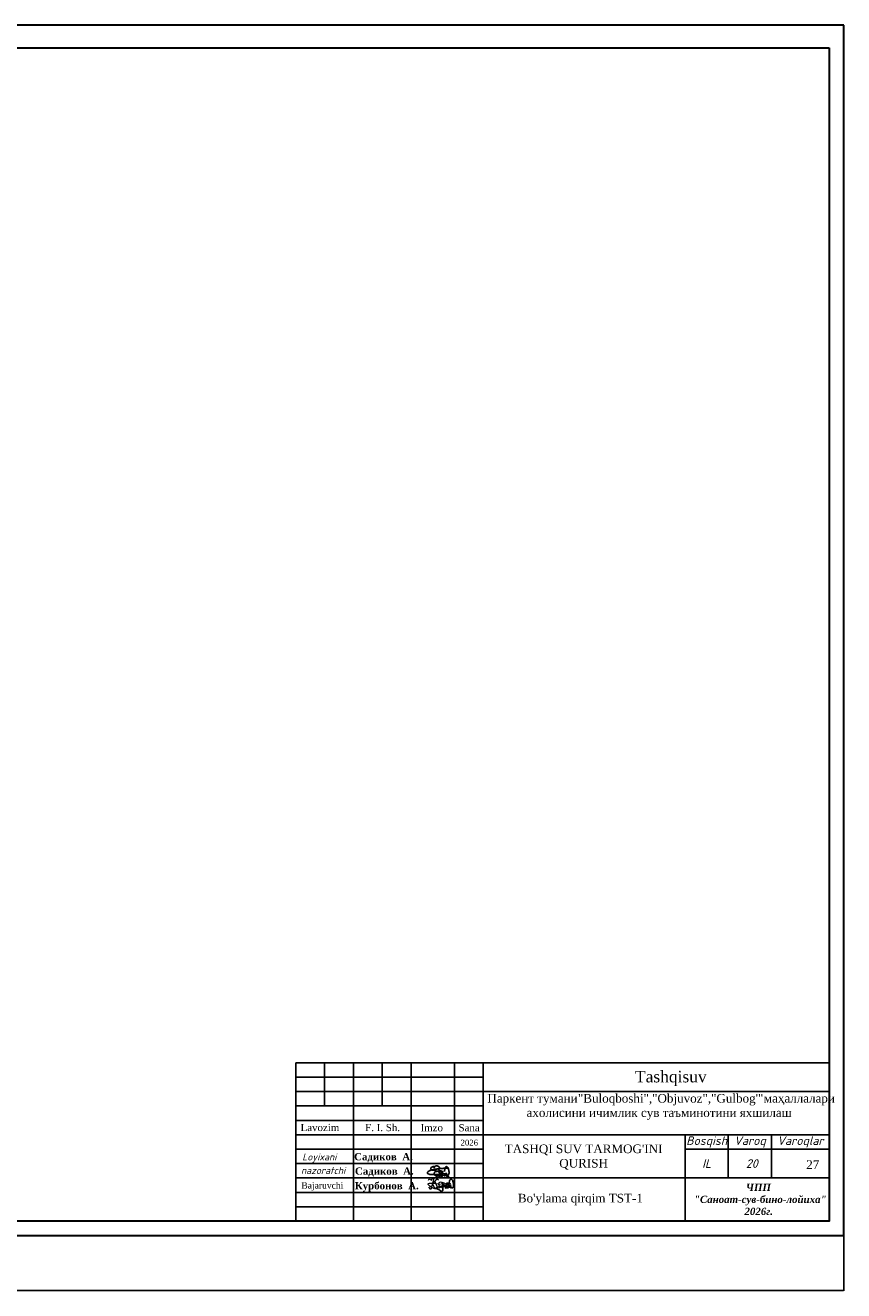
# Model space of a CAD drawing. Header units: millimetres. Extents: x 366033 to 446362, y 4247208 to 4265071.
# Tile 47 of 159: x 435677 to 435961, y 4251629 to 4252068. Entities that reach past the tile are written whole.
import ezdxf

# ---------------------------------------------------------------- set-up
doc = ezdxf.new("R2010")
doc.units = ezdxf.units.MM
doc.header["$PDMODE"] = 32
doc.header["$PDSIZE"] = 0.6
doc.layers.add('kcd_tx', color=7, linetype='Continuous')
doc.layers.add('RAMKA', color=7, linetype='Continuous')
doc.layers.add('план', color=7, linetype='Continuous', lineweight=40)
doc.styles.add('GOST 2.304', font='CS_Gost2304.shx')
doc.styles.add('SHRFT', font='TXT', dxfattribs={"width": 1.75})
doc.styles.get("Standard").update_dxf_attribs({"font": 'times.ttf'})
doc.styles.add('TIMES', font='times.ttf')
doc.dimstyles.get("Standard").update_dxf_attribs({"dimtxt": 0.18, "dimasz": 0.18, "dimexe": 0.18, "dimexo": 0.0625, "dimgap": 0.09, "dimtad": 0, "dimtih": 1, "dimtoh": 1, "dimdec": 1, "dimzin": 0, "dimdsep": 46, "dimtxsty": 'Standard', "dimcen": 0.09, "dimadec": 0, "dimazin": 0, "dimtfac": 1, "dimtdec": 1, "dimtofl": 0, "dimtmove": 0, "dimatfit": 3, "dimfxl": 1, "dimtolj": 1, "dimtzin": 0, "dimarcsym": 0})

# ---------------------------------------------------------------- blocks, each defined once
blk = doc.blocks.new('*D450')
at = {"layer": 'Defpoints', "color": 0, "lineweight": 0, "transparency": 16777216}
for p in [(435374.88, 4251648.31), (435960.71, 4251648.31), (435960.71, 4251629.29)]:
    blk.add_point(p, dxfattribs=at)
at = {"layer": 'kcd_tx', "color": 0, "lineweight": -2, "transparency": 16777216}
for p, q in [((435374.88, 4251648.28), (435374.88, 4251629.2)), ((435960.71, 4251648.28), (435960.71, 4251629.2)), ((435374.97, 4251629.29), (435667.61, 4251629.29)), ((435960.62, 4251629.29), (435667.98, 4251629.29))]:
    blk.add_line(p, q, dxfattribs=at)
at = {"layer": 'kcd_tx', "color": 0, "lineweight": 0, "transparency": 16777216}
for points in [[(435374.97, 4251629.3), (435374.97, 4251629.27), (435374.88, 4251629.29)], [(435960.62, 4251629.3), (435960.62, 4251629.27), (435960.71, 4251629.29)]]:
    blk.add_solid(points, dxfattribs=at)
at = {"layer": 'kcd_tx', "color": 0, "lineweight": 5, "transparency": 16777216, "insert": (435667.8, 4251629.29), "char_height": 0.09, "attachment_point": 5}
blk.add_mtext('\\A1;585.8', dxfattribs=at)

msp = doc.modelspace()

# ---------------------------------------------------------------- linework, layer by layer
at = {"color": 250, "lineweight": 25}
for p, q in [((435780.708, 4251708.308, -1016.516), (435780.708, 4251693.308, -1016.516)), ((435790.708, 4251708.308, -1016.516), (435790.708, 4251653.308, -1016.516)), ((435800.708, 4251708.308, -1016.516), (435800.708, 4251693.308, -1016.516)), ((435810.708, 4251708.308, -1016.516), (435810.708, 4251653.308, -1016.516)), ((435825.708, 4251708.308, -847.097), (435825.708, 4251653.308, -847.097)), ((435835.708, 4251708.308), (435835.708, 4251653.308)), ((435770.708, 4251703.308), (435835.708, 4251703.308)), ((435770.708, 4251698.308), (435955.708, 4251698.308)), ((435770.708, 4251698.308), (435835.708, 4251698.308)), ((435770.708, 4251693.308), (435835.708, 4251693.308)), ((435770.708, 4251688.308), (435835.708, 4251688.308)), ((435770.708, 4251683.308), (435955.708, 4251683.308)), ((435905.708, 4251683.308), (435905.708, 4251653.308)), ((435920.708, 4251683.308), (435920.708, 4251668.308)), ((435935.708, 4251668.308), (435935.708, 4251683.308)), ((435770.708, 4251678.308), (435835.708, 4251678.308)), ((435955.708, 4251678.308), (435905.708, 4251678.308)), ((435955.708, 4251678.308), (435905.708, 4251678.308)), ((435770.708, 4251673.308), (435835.708, 4251673.308)), ((435770.708, 4251668.308), (435955.708, 4251668.308)), ((435770.708, 4251663.308), (435835.708, 4251663.308)), ((435770.708, 4251658.308), (435835.708, 4251658.308))]:
    msp.add_line(p, q, dxfattribs=at)
at = {"color": 5, "lineweight": 25, "ltscale": 2}
for p, q in [((435817.179, 4251670.849), (435816.916, 4251670.726)), ((435817.179, 4251670.849), (435816.916, 4251670.726)), ((435817.369, 4251670.942), (435817.179, 4251670.849)), ((435817.369, 4251670.942), (435817.179, 4251670.849)), ((435817.617, 4251671.034), (435817.369, 4251670.942)), ((435817.617, 4251671.034), (435817.369, 4251670.942)), ((435817.925, 4251671.104), (435817.617, 4251671.034)), ((435817.925, 4251671.104), (435817.617, 4251671.034)), ((435818.278, 4251671.179), (435817.925, 4251671.104)), ((435818.278, 4251671.179), (435817.925, 4251671.104)), ((435818.481, 4251671.224), (435818.278, 4251671.179)), ((435818.481, 4251671.224), (435818.278, 4251671.179)), ((435818.781, 4251671.271), (435818.481, 4251671.224)), ((435818.781, 4251671.271), (435818.481, 4251671.224)), ((435819.113, 4251671.33), (435818.781, 4251671.271)), ((435819.113, 4251671.33), (435818.781, 4251671.271)), ((435819.333, 4251671.354), (435819.113, 4251671.33)), ((435819.333, 4251671.354), (435819.113, 4251671.33)), ((435819.62, 4251671.405), (435819.333, 4251671.354)), ((435819.62, 4251671.405), (435819.333, 4251671.354)), ((435820.006, 4251671.452), (435819.62, 4251671.405)), ((435820.006, 4251671.452), (435819.62, 4251671.405)), ((435820.249, 4251671.476), (435820.006, 4251671.452)), ((435820.249, 4251671.476), (435820.006, 4251671.452)), ((435820.577, 4251671.523), (435820.249, 4251671.476)), ((435820.577, 4251671.523), (435820.249, 4251671.476)), ((435820.805, 4251671.544), (435820.577, 4251671.523)), ((435820.805, 4251671.544), (435820.577, 4251671.523)), ((435821.171, 4251671.575), (435820.805, 4251671.544)), ((435821.171, 4251671.575), (435820.805, 4251671.544)), ((435821.503, 4251671.596), (435821.171, 4251671.575)), ((435821.503, 4251671.596), (435821.171, 4251671.575)), ((435821.78, 4251671.65), (435821.503, 4251671.596)), ((435821.78, 4251671.65), (435821.503, 4251671.596)), ((435822.014, 4251671.66), (435821.78, 4251671.65)), ((435822.014, 4251671.66), (435821.78, 4251671.65)), ((435822.2, 4251671.668), (435822.014, 4251671.66)), ((435822.2, 4251671.668), (435822.014, 4251671.66)), ((435822.557, 4251671.708), (435822.2, 4251671.668)), ((435822.557, 4251671.708), (435822.2, 4251671.668)), ((435822.782, 4251671.71), (435822.557, 4251671.708)), ((435822.782, 4251671.71), (435822.557, 4251671.708)), ((435823.171, 4251671.713), (435822.782, 4251671.71)), ((435823.171, 4251671.713), (435822.782, 4251671.71)), ((435823.322, 4251671.713), (435823.171, 4251671.713)), ((435823.322, 4251671.713), (435823.171, 4251671.713)), ((435823.561, 4251671.699), (435823.322, 4251671.713)), ((435823.561, 4251671.699), (435823.322, 4251671.713)), ((435816.376, 4251670.283), (435816.356, 4251670.068)), ((435816.376, 4251670.283), (435816.356, 4251670.068)), ((435816.356, 4251670.068), (435816.391, 4251669.953)), ((435816.356, 4251670.068), (435816.391, 4251669.953)), ((435816.421, 4251670.369), (435816.376, 4251670.283)), ((435816.421, 4251670.369), (435816.376, 4251670.283)), ((435816.391, 4251669.953), (435816.446, 4251669.898)), ((435816.391, 4251669.953), (435816.446, 4251669.898)), ((435816.602, 4251670.519), (435816.421, 4251670.369)), ((435816.602, 4251670.519), (435816.421, 4251670.369)), ((435816.446, 4251669.898), (435816.566, 4251669.759)), ((435816.446, 4251669.898), (435816.566, 4251669.759)), ((435816.566, 4251669.759), (435816.716, 4251669.704)), ((435816.566, 4251669.759), (435816.716, 4251669.704)), ((435816.916, 4251670.726), (435816.602, 4251670.519)), ((435816.916, 4251670.726), (435816.602, 4251670.519)), ((435816.716, 4251669.704), (435816.875, 4251669.646)), ((435816.716, 4251669.704), (435816.875, 4251669.646)), ((435816.875, 4251669.646), (435817.03, 4251669.59)), ((435816.875, 4251669.646), (435817.03, 4251669.59)), ((435817.03, 4251669.59), (435817.165, 4251669.559)), ((435817.03, 4251669.59), (435817.165, 4251669.559)), ((435817.165, 4251669.559), (435817.419, 4251669.515)), ((435817.165, 4251669.559), (435817.419, 4251669.515)), ((435817.419, 4251669.515), (435817.605, 4251669.483)), ((435817.419, 4251669.515), (435817.605, 4251669.483)), ((435817.605, 4251669.483), (435818.045, 4251669.475)), ((435817.605, 4251669.483), (435818.045, 4251669.475)), ((435818.045, 4251669.475), (435818.315, 4251669.478)), ((435818.045, 4251669.475), (435818.315, 4251669.478)), ((435818.315, 4251669.478), (435818.778, 4251669.476)), ((435818.315, 4251669.478), (435818.778, 4251669.476)), ((435818.778, 4251669.476), (435819.288, 4251669.466)), ((435818.778, 4251669.476), (435819.288, 4251669.466)), ((435819.288, 4251669.466), (435819.676, 4251669.463)), ((435819.288, 4251669.466), (435819.676, 4251669.463)), ((435819.676, 4251669.463), (435820.338, 4251669.478)), ((435819.676, 4251669.463), (435820.338, 4251669.478)), ((435820.338, 4251669.478), (435820.832, 4251669.468)), ((435820.338, 4251669.478), (435820.832, 4251669.468)), ((435820.832, 4251669.468), (435821.311, 4251669.407)), ((435820.832, 4251669.468), (435821.311, 4251669.407)), ((435821.01, 4251668.958), (435821.039, 4251669.063)), ((435821.01, 4251668.958), (435821.039, 4251669.063)), ((435821.032, 4251668.887), (435821.01, 4251668.958)), ((435821.032, 4251668.887), (435821.01, 4251668.958)), ((435821.077, 4251668.812), (435821.032, 4251668.887)), ((435821.077, 4251668.812), (435821.032, 4251668.887)), ((435821.039, 4251669.063), (435821.057, 4251669.124)), ((435821.039, 4251669.063), (435821.057, 4251669.124)), ((435821.057, 4251669.124), (435821.09, 4251669.181)), ((435821.057, 4251669.124), (435821.09, 4251669.181)), ((435821.136, 4251668.748), (435821.077, 4251668.812)), ((435821.136, 4251668.748), (435821.077, 4251668.812)), ((435821.09, 4251669.181), (435821.136, 4251669.258)), ((435821.09, 4251669.181), (435821.136, 4251669.258)), ((435821.136, 4251669.258), (435821.202, 4251669.308)), ((435821.136, 4251669.258), (435821.202, 4251669.308)), ((435821.177, 4251668.716), (435821.136, 4251668.748)), ((435821.177, 4251668.716), (435821.136, 4251668.748)), ((435821.246, 4251668.716), (435821.177, 4251668.716)), ((435821.246, 4251668.716), (435821.177, 4251668.716)), ((435821.202, 4251669.308), (435821.262, 4251669.371)), ((435821.202, 4251669.308), (435821.262, 4251669.371)), ((435821.349, 4251668.736), (435821.246, 4251668.716)), ((435821.349, 4251668.736), (435821.246, 4251668.716)), ((435821.262, 4251669.371), (435821.367, 4251669.433)), ((435821.262, 4251669.371), (435821.367, 4251669.433)), ((435821.266, 4251669.385), (435821.367, 4251669.433)), ((435821.266, 4251669.385), (435821.367, 4251669.433)), ((435821.423, 4251668.764), (435821.349, 4251668.736)), ((435821.423, 4251668.764), (435821.349, 4251668.736)), ((435821.367, 4251669.433), (435821.539, 4251669.533)), ((435821.367, 4251669.433), (435821.539, 4251669.533)), ((435821.367, 4251669.433), (435821.483, 4251669.337)), ((435821.367, 4251669.433), (435821.483, 4251669.337)), ((435821.492, 4251668.795), (435821.423, 4251668.764)), ((435821.492, 4251668.795), (435821.423, 4251668.764)), ((435821.483, 4251669.337), (435821.543, 4251669.288)), ((435821.483, 4251669.337), (435821.543, 4251669.288)), ((435821.574, 4251668.889), (435821.492, 4251668.795)), ((435821.574, 4251668.889), (435821.492, 4251668.795)), ((435821.539, 4251669.533), (435821.666, 4251669.607)), ((435821.539, 4251669.533), (435821.666, 4251669.607)), ((435821.543, 4251669.288), (435821.574, 4251669.229)), ((435821.543, 4251669.288), (435821.574, 4251669.229)), ((435821.574, 4251669.229), (435821.613, 4251669.155)), ((435821.574, 4251669.229), (435821.613, 4251669.155)), ((435821.608, 4251668.967), (435821.574, 4251668.889)), ((435821.608, 4251668.967), (435821.574, 4251668.889)), ((435821.634, 4251669.08), (435821.608, 4251668.967)), ((435821.634, 4251669.08), (435821.608, 4251668.967)), ((435821.613, 4251669.155), (435821.634, 4251669.08)), ((435821.613, 4251669.155), (435821.634, 4251669.08)), ((435821.666, 4251669.607), (435821.818, 4251669.715)), ((435821.666, 4251669.607), (435821.818, 4251669.715)), ((435821.818, 4251669.715), (435821.929, 4251669.715)), ((435821.818, 4251669.715), (435821.929, 4251669.715)), ((435821.929, 4251669.715), (435822.274, 4251669.72)), ((435821.929, 4251669.715), (435822.274, 4251669.72)), ((435822.168, 4251669.22), (435822.307, 4251669.382)), ((435822.168, 4251669.22), (435822.307, 4251669.382)), ((435822.168, 4251669.158), (435822.168, 4251669.22)), ((435822.168, 4251669.158), (435822.168, 4251669.22)), ((435822.203, 4251669.094), (435822.168, 4251669.158)), ((435822.203, 4251669.094), (435822.168, 4251669.158)), ((435822.227, 4251669.05), (435822.203, 4251669.094)), ((435822.227, 4251669.05), (435822.203, 4251669.094)), ((435822.284, 4251669.033), (435822.227, 4251669.05)), ((435822.284, 4251669.033), (435822.227, 4251669.05)), ((435822.274, 4251669.72), (435822.336, 4251669.72)), ((435822.274, 4251669.72), (435822.336, 4251669.72)), ((435822.358, 4251669.033), (435822.284, 4251669.033)), ((435822.358, 4251669.033), (435822.284, 4251669.033)), ((435822.307, 4251669.382), (435822.377, 4251669.465)), ((435822.307, 4251669.382), (435822.377, 4251669.465)), ((435822.336, 4251669.72), (435822.538, 4251669.706)), ((435822.336, 4251669.72), (435822.538, 4251669.706)), ((435822.475, 4251669.104), (435822.358, 4251669.033)), ((435822.475, 4251669.104), (435822.358, 4251669.033)), ((435822.377, 4251669.465), (435822.585, 4251669.639)), ((435822.377, 4251669.465), (435822.585, 4251669.639)), ((435822.638, 4251669.204), (435822.475, 4251669.104)), ((435822.638, 4251669.204), (435822.475, 4251669.104)), ((435822.536, 4251669.598), (435822.609, 4251669.663)), ((435822.536, 4251669.598), (435822.609, 4251669.663)), ((435822.538, 4251669.706), (435822.71, 4251669.602)), ((435822.538, 4251669.706), (435822.71, 4251669.602)), ((435822.609, 4251669.663), (435822.653, 4251669.703)), ((435822.609, 4251669.663), (435822.653, 4251669.703)), ((435822.735, 4251669.297), (435822.638, 4251669.204)), ((435822.735, 4251669.297), (435822.638, 4251669.204)), ((435822.653, 4251669.703), (435822.738, 4251669.754)), ((435822.653, 4251669.703), (435822.738, 4251669.754)), ((435822.71, 4251669.602), (435822.78, 4251669.546)), ((435822.71, 4251669.602), (435822.78, 4251669.546)), ((435822.787, 4251669.379), (435822.735, 4251669.297)), ((435822.787, 4251669.379), (435822.735, 4251669.297)), ((435822.738, 4251669.754), (435822.792, 4251669.787)), ((435822.738, 4251669.754), (435822.792, 4251669.787)), ((435822.78, 4251669.546), (435822.811, 4251669.459)), ((435822.78, 4251669.546), (435822.811, 4251669.459)), ((435822.811, 4251669.459), (435822.787, 4251669.379)), ((435822.811, 4251669.459), (435822.787, 4251669.379)), ((435822.792, 4251669.787), (435822.849, 4251669.806)), ((435822.792, 4251669.787), (435822.849, 4251669.806)), ((435822.849, 4251669.806), (435822.89, 4251669.82)), ((435822.849, 4251669.806), (435822.89, 4251669.82)), ((435822.89, 4251669.82), (435822.944, 4251669.82)), ((435822.89, 4251669.82), (435822.944, 4251669.82)), ((435822.944, 4251669.82), (435822.989, 4251669.805)), ((435822.944, 4251669.82), (435822.989, 4251669.805)), ((435822.989, 4251669.805), (435823.044, 4251669.772)), ((435822.989, 4251669.805), (435823.044, 4251669.772)), ((435823.077, 4251668.603), (435823.02, 4251668.647)), ((435823.044, 4251669.772), (435823.08, 4251669.752)), ((435823.044, 4251669.772), (435823.08, 4251669.752)), ((435823.174, 4251668.603), (435823.077, 4251668.603)), ((435823.08, 4251669.752), (435823.106, 4251669.714)), ((435823.08, 4251669.752), (435823.106, 4251669.714)), ((435823.115, 4251669.272), (435823.082, 4251669.142)), ((435823.115, 4251669.272), (435823.082, 4251669.142)), ((435823.082, 4251669.142), (435823.082, 4251669.051)), ((435823.082, 4251669.142), (435823.082, 4251669.051)), ((435823.082, 4251669.051), (435823.108, 4251668.959)), ((435823.082, 4251669.051), (435823.108, 4251668.959)), ((435823.106, 4251669.714), (435823.129, 4251669.677)), ((435823.106, 4251669.714), (435823.129, 4251669.677)), ((435823.108, 4251668.959), (435823.156, 4251668.866)), ((435823.108, 4251668.959), (435823.156, 4251668.866)), ((435823.144, 4251669.386), (435823.115, 4251669.272)), ((435823.144, 4251669.386), (435823.115, 4251669.272)), ((435823.129, 4251669.677), (435823.146, 4251669.649)), ((435823.129, 4251669.677), (435823.146, 4251669.649)), ((435823.167, 4251669.578), (435823.144, 4251669.485)), ((435823.167, 4251669.578), (435823.144, 4251669.485)), ((435823.144, 4251669.485), (435823.144, 4251669.386)), ((435823.144, 4251669.485), (435823.144, 4251669.386)), ((435823.146, 4251669.649), (435823.167, 4251669.578)), ((435823.146, 4251669.649), (435823.167, 4251669.578)), ((435823.156, 4251668.866), (435823.201, 4251668.834)), ((435823.156, 4251668.866), (435823.201, 4251668.834)), ((435823.317, 4251668.63), (435823.174, 4251668.603)), ((435823.201, 4251668.834), (435823.279, 4251668.803)), ((435823.201, 4251668.834), (435823.279, 4251668.803)), ((435823.279, 4251668.803), (435823.353, 4251668.775)), ((435823.279, 4251668.803), (435823.353, 4251668.775)), ((435823.419, 4251668.669), (435823.317, 4251668.63)), ((435823.353, 4251668.775), (435823.492, 4251668.775)), ((435823.353, 4251668.775), (435823.492, 4251668.775)), ((435823.492, 4251668.775), (435823.583, 4251668.792)), ((435823.492, 4251668.775), (435823.583, 4251668.792)), ((435823.583, 4251668.792), (435823.677, 4251668.803)), ((435823.583, 4251668.792), (435823.677, 4251668.803)), ((435823.677, 4251668.803), (435823.893, 4251668.834)), ((435823.677, 4251668.803), (435823.893, 4251668.834))]:
    msp.add_line(p, q, dxfattribs=at)
at = {"color": 250, "lineweight": 25}
msp.add_lwpolyline([(435770.708, 4251708.308), (435955.708, 4251708.308), (435955.708, 4251653.308), (435770.708, 4251653.308)], close=True, dxfattribs=at)
at = {"color": 5, "lineweight": 25, "ltscale": 2}
for points in [[(435819.695, 4251671.512), (435819.988, 4251671.51), (435820.114, 4251671.569), (435820.231, 4251671.656), (435820.315, 4251671.716), (435820.405, 4251671.8), (435820.457, 4251671.848), (435820.514, 4251671.93), (435820.509, 4251672.005), (435820.484, 4251672.126), (435820.464, 4251672.165), (435820.376, 4251672.249), (435820.266, 4251672.328), (435820.139, 4251672.387), (435819.979, 4251672.434), (435819.739, 4251672.482), (435819.543, 4251672.482), (435819.312, 4251672.468), (435819.122, 4251672.44), (435818.952, 4251672.401), (435818.751, 4251671.834), (435818.515, 4251672.331), (435818.299, 4251672.259), (435818.085, 4251672.183), (435817.866, 4251672.056), (435817.694, 4251671.945), (435817.586, 4251671.852), (435817.516, 4251671.7), (435817.504, 4251671.608), (435817.545, 4251671.455), (435817.657, 4251671.264), (435817.714, 4251671.2), (435817.814, 4251671.135), (435817.956, 4251671.084), (435818.153, 4251671.034), (435818.588, 4251670.978), (435818.843, 4251670.947), (435818.97, 4251670.932), (435819.287, 4251671.368), (435819.379, 4251671.339), (435819.163, 4251670.855)], [(435819.695, 4251671.512), (435819.988, 4251671.51), (435820.114, 4251671.569), (435820.231, 4251671.656), (435820.315, 4251671.716), (435820.405, 4251671.8), (435820.457, 4251671.848), (435820.514, 4251671.93), (435820.509, 4251672.005), (435820.484, 4251672.126), (435820.464, 4251672.165), (435820.376, 4251672.249), (435820.266, 4251672.328), (435820.139, 4251672.387), (435819.979, 4251672.434), (435819.739, 4251672.482), (435819.543, 4251672.482), (435819.312, 4251672.468), (435819.122, 4251672.44), (435818.952, 4251672.401), (435818.751, 4251671.834), (435818.515, 4251672.331), (435818.299, 4251672.259), (435818.085, 4251672.183), (435817.866, 4251672.056), (435817.694, 4251671.945), (435817.586, 4251671.852), (435817.516, 4251671.7), (435817.504, 4251671.608), (435817.545, 4251671.455), (435817.657, 4251671.264), (435817.714, 4251671.2), (435817.814, 4251671.135), (435817.956, 4251671.084), (435818.153, 4251671.034), (435818.588, 4251670.978), (435818.843, 4251670.947), (435818.97, 4251670.932), (435819.287, 4251671.368), (435819.379, 4251671.339), (435819.163, 4251670.855)], [(435820.164, 4251671.606), (435820.424, 4251671.513), (435820.221, 4251671.172), (435820.424, 4251671.01), (435820.429, 4251670.633), (435820.492, 4251670.296), (435820.564, 4251669.917), (435820.561, 4251669.475), (435820.561, 4251669.128), (435820.505, 4251668.846), (435820.428, 4251668.731), (435820.343, 4251668.638), (435820.256, 4251668.609), (435820.177, 4251668.607), (435820.053, 4251668.637), (435819.799, 4251668.742), (435819.592, 4251668.858), (435819.306, 4251669.044), (435819.129, 4251669.16), (435818.799, 4251669.351), (435818.389, 4251669.525)], [(435820.918, 4251669.867), (435821.212, 4251669.865), (435821.337, 4251669.923), (435821.455, 4251670.011), (435821.538, 4251670.07), (435821.629, 4251670.155), (435821.681, 4251670.203), (435821.737, 4251670.285), (435821.733, 4251670.36), (435821.708, 4251670.481), (435821.688, 4251670.52), (435821.6, 4251670.603), (435820.948, 4251670.366), (435820.821, 4251670.425), (435821.203, 4251670.789), (435820.962, 4251670.837), (435820.767, 4251670.837), (435820.536, 4251670.823), (435820.346, 4251670.795), (435820.176, 4251670.481), (435819.914, 4251670.726), (435819.739, 4251670.686), (435819.523, 4251670.613), (435819.309, 4251670.537), (435819.089, 4251670.411), (435818.918, 4251670.3), (435818.809, 4251670.207), (435818.74, 4251670.055), (435818.728, 4251669.963), (435818.769, 4251669.809), (435818.88, 4251669.618), (435818.938, 4251669.555), (435819.038, 4251669.49), (435819.179, 4251669.439), (435819.377, 4251669.389), (435819.812, 4251669.333), (435820.067, 4251669.302), (435820.194, 4251669.287), (435820.26, 4251669.267), (435820.353, 4251669.238), (435820.387, 4251669.209)], [(435820.918, 4251669.867), (435821.212, 4251669.865), (435821.337, 4251669.923), (435821.455, 4251670.011), (435821.538, 4251670.07), (435821.629, 4251670.155), (435821.681, 4251670.203), (435821.737, 4251670.285), (435821.733, 4251670.36), (435821.708, 4251670.481), (435821.688, 4251670.52), (435821.6, 4251670.603), (435820.948, 4251670.366), (435820.821, 4251670.425), (435821.203, 4251670.789), (435820.962, 4251670.837), (435820.767, 4251670.837), (435820.536, 4251670.823), (435820.346, 4251670.795), (435820.176, 4251670.481), (435819.914, 4251670.726), (435819.739, 4251670.686), (435819.523, 4251670.613), (435819.309, 4251670.537), (435819.089, 4251670.411), (435818.918, 4251670.3), (435818.809, 4251670.207), (435818.74, 4251670.055), (435818.728, 4251669.963), (435818.769, 4251669.809), (435818.88, 4251669.618), (435818.938, 4251669.555), (435819.038, 4251669.49), (435819.179, 4251669.439), (435819.377, 4251669.389), (435819.812, 4251669.333), (435820.067, 4251669.302), (435820.194, 4251669.287), (435820.26, 4251669.267), (435820.353, 4251669.238), (435820.387, 4251669.209)], [(435822.906, 4251670.062), (435822.904, 4251669.769), (435822.963, 4251669.643), (435823.05, 4251669.526), (435823.11, 4251669.442), (435823.194, 4251669.352), (435823.242, 4251669.3), (435823.324, 4251669.243), (435823.399, 4251669.248), (435823.52, 4251669.273), (435823.559, 4251669.293), (435823.643, 4251669.381), (435823.722, 4251669.491), (435823.781, 4251669.618), (435823.828, 4251669.778), (435823.876, 4251670.018), (435823.876, 4251670.214), (435823.862, 4251670.445), (435823.834, 4251670.635), (435823.795, 4251670.805), (435823.765, 4251671.066), (435823.725, 4251671.242), (435823.653, 4251671.458), (435823.577, 4251671.672), (435823.45, 4251671.891), (435823.339, 4251672.063), (435823.246, 4251672.171), (435823.094, 4251672.241), (435823.002, 4251672.253), (435822.849, 4251672.212), (435822.658, 4251672.1), (435822.594, 4251672.043), (435822.529, 4251671.943), (435822.478, 4251671.801), (435822.428, 4251671.604), (435822.372, 4251671.169), (435822.341, 4251670.914), (435822.326, 4251670.787), (435822.306, 4251670.721), (435822.278, 4251670.628), (435822.249, 4251670.594)], [(435821.32, 4251666.731), (435821.58, 4251666.638), (435821.377, 4251666.297), (435821.58, 4251666.135), (435821.585, 4251665.758), (435821.649, 4251665.421), (435821.72, 4251665.042), (435821.717, 4251664.6), (435821.717, 4251664.253), (435821.662, 4251663.971), (435821.584, 4251663.856), (435821.499, 4251663.763), (435821.412, 4251663.734), (435821.334, 4251663.732), (435821.209, 4251663.762), (435820.955, 4251663.867), (435820.748, 4251663.983), (435820.463, 4251664.169), (435820.286, 4251664.285), (435819.956, 4251664.476), (435819.546, 4251664.65)], [(435824.484, 4251665.678), (435824.481, 4251665.384), (435824.54, 4251665.259), (435824.628, 4251665.141), (435824.687, 4251665.058), (435824.771, 4251664.967), (435824.82, 4251664.915), (435824.902, 4251664.859), (435824.976, 4251664.863), (435825.097, 4251664.888), (435825.136, 4251664.908), (435825.22, 4251664.996), (435825.299, 4251665.106), (435825.359, 4251665.233), (435825.406, 4251665.393), (435825.454, 4251665.634), (435825.454, 4251665.829), (435825.439, 4251666.06), (435825.411, 4251666.25), (435825.372, 4251666.42), (435825.342, 4251666.682), (435825.303, 4251666.857), (435825.23, 4251667.073), (435825.154, 4251667.287), (435825.027, 4251667.507), (435824.916, 4251667.678), (435824.823, 4251667.787), (435824.671, 4251667.856), (435824.58, 4251667.868), (435824.426, 4251667.827), (435824.235, 4251667.716), (435824.172, 4251667.658), (435824.106, 4251667.558), (435824.055, 4251667.417), (435824.005, 4251667.219), (435823.949, 4251666.784), (435823.918, 4251666.529), (435823.903, 4251666.402), (435823.884, 4251666.336), (435823.855, 4251666.243), (435823.826, 4251666.209)]]:
    msp.add_lwpolyline(points, dxfattribs=at)
at = {"color": 5, "lineweight": 5}
for points in [[(435816.725, 4251667.557), (435817.003, 4251668.043), (435817.791, 4251667.592), (435818.077, 4251668.091), (435818.625, 4251668.091), (435817.582, 4251664.269), (435816.841, 4251665.079)], [(435818.104, 4251666.18), (435819.76, 4251668.02), (435820.207, 4251667.618)], [(435818.104, 4251666.18), (435818.95, 4251664.708), (435819.6, 4251665.082)]]:
    msp.add_lwpolyline(points, dxfattribs=at)
for points in [[(435818.932, 4251667.1), (435819.646, 4251664.522), (435816.626, 4251666.012), (435820.941, 4251666.217)], [(435819.6, 4251665.082), (435820.901, 4251665.416), (435820.35, 4251664.942), (435822.155, 4251665.707), (435821.513, 4251664.789), (435821.88, 4251666.257), (435822.721, 4251664.698), (435822.889, 4251666.318), (435823.103, 4251664.682), (435822.905, 4251665.355), (435824.128, 4251666.562), (435823.532, 4251665.324), (435824.098, 4251665.187), (435823.134, 4251666.578), (435823.547, 4251664.881), (435824.434, 4251666.318), (435823.746, 4251665.661), (435824.48, 4251664.851), (435820.366, 4251666.593), (435820.335, 4251665.768), (435821.834, 4251665.447)]]:
    msp.add_spline(points, degree=3, dxfattribs=at)
at = {"layer": 'RAMKA', "color": 1, "lineweight": 30}
for p, q in [((435960.708, 4252068.308), (435374.883, 4252068.308)), ((435394.883, 4252060.546), (435955.708, 4252060.546)), ((435955.708, 4251653.308), (435394.883, 4251653.308)), ((435374.883, 4251648.308), (435960.708, 4251648.308))]:
    msp.add_line(p, q, dxfattribs=at)
at = {"layer": 'RAMKA', "color": 5, "lineweight": 30}
for p, q in [((435960.708, 4251648.308), (435960.708, 4252068.308)), ((435955.708, 4252060.546), (435955.708, 4251653.308))]:
    msp.add_line(p, q, dxfattribs=at)

# ---------------------------------------------------------------- texts
for s, insert, char_height, width, attachment_point in [('\\pi-40.048;Tashqisuv', (435928.408, 4251705.491), 4, 4.20261, 1), ('{\\fTimes New Roman|b0|i0|c204|p18;2026}', (435827.872, 4251681.571), 2, 10.68651, 1), ('{\\fISOCPEUR|b0|i1|c204|p34;Bosqish}', (435913.208, 4251680.808), 3, 15, 5), ('{\\fISOCPEUR|b0|i1|c204|p34;Va\\fISOCPEUR|b0|i1|c0|p34;roq}', (435928.208, 4251680.808), 3, 15, 5), ('{\\fISOCPEUR|b0|i1|c204|p34;Va\\fISOCPEUR|b0|i1|c0|p34;roq\\fISOCPEUR|b0|i1|c204|p34;lar}', (435945.708, 4251680.808), 3, 37.25162, 5), ('{\\fISOCPEUR|b0|i1|c204|p34;IL}', (435913.208, 4251673.308), 3, 15, 5), ('{\\fISOCPEUR|b0|i1|c204|p34;20}', (435928.865, 4251673.308), 3, 15, 5)]:
    msp.add_mtext(s, dxfattribs=dict(insert=insert, char_height=char_height, width=width, attachment_point=attachment_point))
at = {"color": 0, "lineweight": 5, "insert": (435837.162, 4251697.48), "char_height": 3, "width": 154.9538, "attachment_point": 1}
msp.add_mtext('Паркент тумани                                                         маҳаллалари \\P            ахолисини ичимлик сув таъминотини яхшилаш', dxfattribs=at)
at = {"color": 0, "lineweight": 0, "insert": (435868.573, 4251697.456), "char_height": 3, "width": 67.69207, "attachment_point": 1}
msp.add_mtext('"Buloqboshi","Objuvoz","Gulbog\'"', dxfattribs=at)
at = {"lineweight": 25, "ltscale": 100, "attachment_point": 1, "style": 'GOST 2.304'}
for s, insert, char_height, width in [('{\\fTimes New Roman|b0|i0|c204|p18;Lavozim}', (435772.397, 4251687.078), 2.5, 7.14649), ('{\\fTimes New Roman|b0|i0|c204|p18;F. I. Sh.}', (435794.808, 4251687.061), 2.5, 13.23723), ('{\\fTimes New Roman|b0|i0|c204|p18;Imzo}', (435814, 4251687.023), 2.5, 12.27251), ('{\\fTimes New Roman|b0|i0|c204|p18;Bajaruvchi}', (435772.646, 4251666.829, 1016.516), 2.2, 8.90888)]:
    msp.add_mtext(s, dxfattribs=dict(at, insert=insert, char_height=char_height, width=width))
at = {"color": 250, "lineweight": 25, "ltscale": 100, "insert": (435827.159, 4251686.996), "char_height": 2.5, "width": 8.14319, "attachment_point": 1, "style": 'GOST 2.304'}
msp.add_mtext('{\\fTimes New Roman|b0|i0|c204|p18;Sana}', dxfattribs=at)
at = {"color": 5, "insert": (435870.522, 4251675.553), "char_height": 3, "width": 64.16731, "attachment_point": 5}
msp.add_mtext("{\\fTimes New Roman|b0|i0|c204|p18;\\C7;TASHQI SUV TARMOG'INI\\PQURISH}", dxfattribs=at)
at = {"color": 7, "char_height": 0.16239, "width": 16.23922, "attachment_point": 5, "style": 'SHRFT'}
for s, insert in [('{\\fISOCPEUR|b0|i1|c0|p34;\\H15x;Loyixani} ', (435778.897, 4251675.248)), ('{\\fISOCPEUR|b0|i1|c204|p34;\\H15x;nazoratchi}', (435780.231, 4251670.928))]:
    msp.add_mtext(s, dxfattribs=dict(at, insert=insert))
at = {"color": 0, "char_height": 2.5, "attachment_point": 1}
for s, insert in [('{\\fTimes New Roman|b1|i0|c204|p18;Садиков  А.}', (435790.958, 4251676.944)), ('{\\fTimes New Roman|b1|i0|c204|p18;Садиков  А.}', (435791.247, 4251671.948)), ('{\\fTimes New Roman|b1|i0|c204|p18;Курбонов  А.}', (435791.189, 4251666.884))]:
    msp.add_mtext(s, dxfattribs=dict(at, insert=insert))
at = {"color": 0, "insert": (435947.725, 4251674.446), "char_height": 3.0064, "width": 1.92475, "attachment_point": 1, "style": 'TIMES'}
msp.add_mtext('27', dxfattribs=at)
at = {"color": 0, "ltscale": 0.1, "insert": (435926.069, 4251666.311), "char_height": 2.5, "attachment_point": 1}
msp.add_mtext_dynamic_manual_height_columns('\\pi0.71954;{\\fTimes New Roman|b1|i1|c204|p18;ЧПП\\P\\pi-17.28155;"Cаноат-сув-бино-лойиха"\\P\\pi0.24549;2026г.}', width=9.80425, gutter_width=12.5, heights=[0], dxfattribs=at)
at = {"layer": 'план', "color": 0, "lineweight": 20, "insert": (435847.732, 4251662.817, 0.52), "char_height": 3, "width": 48.58877, "attachment_point": 1}
msp.add_mtext("{\\fTimes New Roman|b0|i0|c204|p18;Bo'ylama qirqim TST-1 }", dxfattribs=at)

# ---------------------------------------------------------------- dimensions: what is measured, and where the dimension line sits
at = {"layer": 'kcd_tx', "color": 0, "lineweight": 5}
dim = msp.add_aligned_dim(p1=(435374.883, 4251648.308), p2=(435960.708, 4251648.308), distance=-19.022, dimstyle='Standard', override={"dimscale": 0.5}, dxfattribs=at)
dim.commit()
dim.dimension.update_dxf_attribs({"geometry": '*D450', "text_midpoint": (435667.795, 4251629.286)})

doc.saveas('drawing.dxf')
